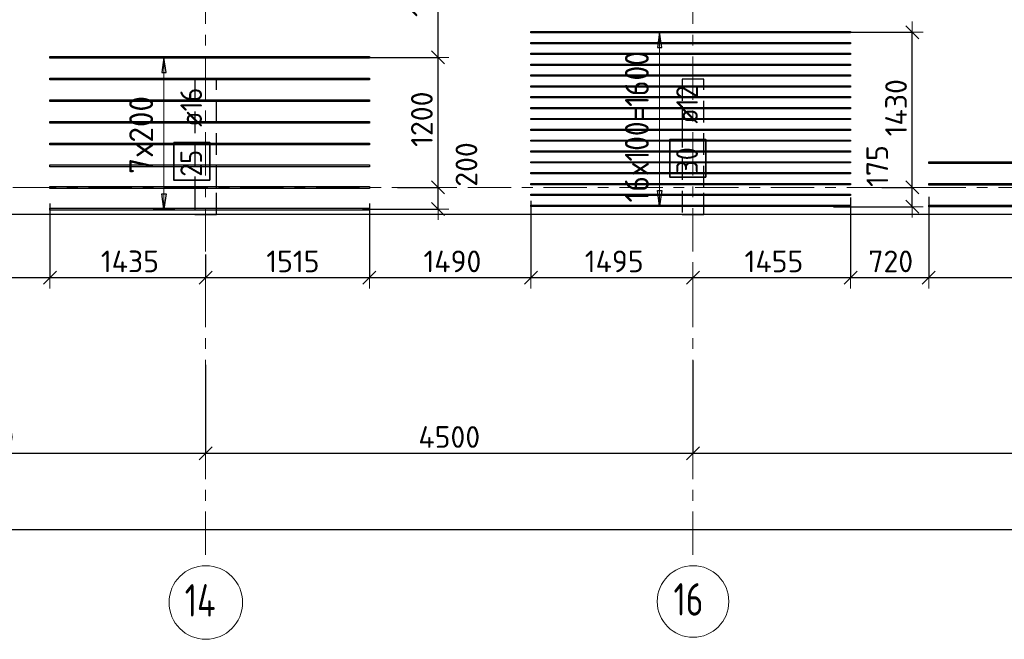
# Model space of a CAD drawing. Header units: metres. Extents: x -38 to 97, y -15 to 21.
# Tile 27 of 82: x 35.23 to 44.32, y -4.17 to 1.55. Entities that reach past the tile are written whole.
import ezdxf

# ---------------------------------------------------------------- set-up
doc = ezdxf.new("R2010")
doc.units = ezdxf.units.M
doc.header["$PDMODE"] = 65
for name, pattern in [('______11', [0.5, 0.4, -0.05, 0, -0.05]), ('______2', [0.27, 0.2, -0.07]), ('______5', [1.1, 0.8, -0.1, 0.1, -0.1])]:
    doc.linetypes.add(name, pattern=pattern)
for name, color, linetype, lineweight in [('XR$2$Осевая линия (1)', 7, '______5', 13), ('XR$2$Размерная линия (1)', 7, 'Continuous', 13), ('XR$3$Перекрытие (1)', 7, 'Continuous', 35), ('XR$3$Размерная линия (1)', 7, 'Continuous', 13)]:
    doc.layers.add(name, color=color, linetype=linetype, lineweight=lineweight)
doc.layers.add('XR$3$Арм.стержн.Доп. Арм верхн.зоны Х', color=7, linetype='Continuous', lineweight=35, true_color=0x8c8cff)
doc.layers.add('XR$5$Стена_ бетон несущ.', color=7, linetype='Continuous', lineweight=70, true_color=0xb4b496)
doc.styles.add('ISOCPEUR', font='txt')
doc.dimstyles.new('DIMSTYLE_3', dxfattribs={"dimtxt": 0.2, "dimasz": 0.2, "dimexe": 0, "dimexo": 0, "dimgap": 0.1, "dimtad": 2, "dimdec": 0, "dimlfac": 1000, "dimrnd": 5, "dimzin": 12, "dimdsep": 46, "dimtxsty": 'ISOCPEUR', "dimblk1": 'ALL_ML_STRICH', "dimblk2": 'ALL_ML_STRICH', "dimsah": 1, "dimcen": 0, "dimclrd": 7, "dimclre": 256, "dimclrt": 7, "dimadec": 0, "dimazin": 0, "dimtfac": 1, "dimtdec": 0, "dimtix": 1, "dimtmove": 2, "dimatfit": 3, "dimfxl": 0, "dimtzin": 0, "dimlwd": 0, "dimlwe": -3, "dimarcsym": 0})
doc.dimstyles.new('DIMSTYLE_6', dxfattribs={"dimtxt": 0.2, "dimasz": 0.2, "dimexe": 0, "dimexo": 0, "dimgap": 0.1, "dimtad": 2, "dimdec": 0, "dimlfac": 1000, "dimrnd": 5, "dimzin": 12, "dimdsep": 46, "dimtxsty": 'ISOCPEUR', "dimblk1": 'ALL_ML_STRICH', "dimblk2": 'ALL_ML_STRICH', "dimsah": 1, "dimcen": 0, "dimclrd": 7, "dimclre": 256, "dimclrt": 7, "dimadec": 0, "dimazin": 0, "dimtfac": 1, "dimtdec": 0, "dimtix": 1, "dimtmove": 2, "dimatfit": 3, "dimfxl": 0, "dimtvp": 1.2, "dimtzin": 0, "dimlwd": 0, "dimlwe": -3, "dimarcsym": 0})
doc.dimstyles.new('DIMSTYLE_7', dxfattribs={"dimtxt": 0.2, "dimasz": 0.2, "dimexe": 0, "dimexo": 0, "dimgap": 0.1, "dimtad": 0, "dimdec": 0, "dimlfac": 1000, "dimrnd": 5, "dimzin": 12, "dimdsep": 46, "dimtxsty": 'ISOCPEUR', "dimblk1": 'ALL_ML_STRICH', "dimblk2": 'ALL_ML_STRICH', "dimsah": 1, "dimcen": 0, "dimclrd": 7, "dimclre": 256, "dimclrt": 7, "dimadec": 0, "dimazin": 0, "dimtfac": 1, "dimtdec": 0, "dimtix": 1, "dimtmove": 2, "dimatfit": 3, "dimfxl": 0, "dimtvp": 1.2, "dimtzin": 0, "dimlwd": 0, "dimlwe": -3, "dimarcsym": 0})

# ---------------------------------------------------------------- blocks, each defined once
blk = doc.blocks.new('ALL_ML_STRICH')
at = {"color": 0, "linetype": 'ByBlock', "lineweight": -2}
for p, q in [((0, -0.5), (0, 0.5)), ((-1, 0), (0.5, 0)), ((-0.3, -0.3), (0.3, 0.3))]:
    blk.add_line(p, q, dxfattribs=at)
blk = doc.blocks.new('*D12')
at = {"layer": 'DEFPOINTS', "color": 7, "linetype": 'Continuous', "lineweight": 13, "transparency": 33554687}
for p in [(0.5, -3.1033), (0.5, -3.1563), (61.6, -3.1401)]:
    blk.add_point(p, dxfattribs=at)
at = {"layer": 'XR$2$Размерная линия (1)', "color": 9, "linetype": 'Continuous', "lineweight": -2, "true_color": 0xc7c7c7, "transparency": 33554687}
for p, q in [((0.5, -3.1233), (0.5, -3.1563)), ((61.6, -3.1563), (61.6, -3.1563))]:
    blk.add_line(p, q, dxfattribs=at)
at = {"layer": 'XR$2$Размерная линия (1)', "color": 7, "linetype": 'Continuous', "lineweight": -2, "transparency": 33554687}
blk.add_line((0.5, -3.1563), (61.6, -3.1563), dxfattribs=at)
at = {"layer": 'XR$2$Размерная линия (1)', "color": 7, "linetype": 'Continuous', "lineweight": 13, "transparency": 33554687, "xscale": 0.2, "yscale": 0.2, "zscale": 0.2, "rotation": 180}
blk.add_blockref('ALL_ML_STRICH', (0.5, -3.1563), dxfattribs=at)
at = {"layer": 'XR$2$Размерная линия (1)', "color": 7, "linetype": 'Continuous', "lineweight": 13, "transparency": 33554687, "xscale": 0.2, "yscale": 0.2, "zscale": 0.2}
blk.add_blockref('ALL_ML_STRICH', (61.6, -3.1563), dxfattribs=at)
at = {"layer": 'XR$2$Размерная линия (1)', "color": 7, "linetype": 'Continuous', "lineweight": 13, "transparency": 33554687, "insert": (31.1, -3.0063), "char_height": 0.2, "width": 1, "attachment_point": 5, "style": 'ISOCPEUR'}
blk.add_mtext('\\A1;{61100}', dxfattribs=at)
blk = doc.blocks.new('*D21')
at = {"layer": 'DEFPOINTS', "color": 7, "linetype": 'Continuous', "lineweight": 13, "transparency": 33554687}
for p in [(36.95, -1.6172), (32.85, -2.452), (32.85, -2.8182)]:
    blk.add_point(p, dxfattribs=at)
at = {"layer": 'XR$2$Размерная линия (1)', "color": 9, "linetype": 'Continuous', "lineweight": -2, "true_color": 0xc7c7c7, "transparency": 33554687}
for p, q in [((36.95, -1.6372), (36.95, -2.452)), ((32.85, -2.7982), (32.85, -2.452))]:
    blk.add_line(p, q, dxfattribs=at)
at = {"layer": 'XR$2$Размерная линия (1)', "color": 7, "linetype": 'Continuous', "lineweight": -2, "transparency": 33554687}
blk.add_line((32.85, -2.452), (36.95, -2.452), dxfattribs=at)
at = {"layer": 'XR$2$Размерная линия (1)', "color": 7, "linetype": 'Continuous', "lineweight": 13, "transparency": 33554687, "xscale": 0.2, "yscale": 0.2, "zscale": 0.2, "rotation": 180}
blk.add_blockref('ALL_ML_STRICH', (32.85, -2.452), dxfattribs=at)
at = {"layer": 'XR$2$Размерная линия (1)', "color": 7, "linetype": 'Continuous', "lineweight": 13, "transparency": 33554687, "xscale": 0.2, "yscale": 0.2, "zscale": 0.2}
blk.add_blockref('ALL_ML_STRICH', (36.95, -2.452), dxfattribs=at)
at = {"layer": 'XR$2$Размерная линия (1)', "color": 7, "linetype": 'Continuous', "lineweight": 13, "transparency": 33554687, "insert": (34.92, -2.302), "char_height": 0.2, "width": 0.8, "attachment_point": 5, "style": 'ISOCPEUR'}
blk.add_mtext('\\A1;{4100}', dxfattribs=at)
blk = doc.blocks.new('*D22')
at = {"layer": 'DEFPOINTS', "color": 7, "linetype": 'Continuous', "lineweight": 13, "transparency": 33554687}
for p in [(36.95, -1.6172), (41.45, -1.5748), (36.95, -2.452)]:
    blk.add_point(p, dxfattribs=at)
at = {"layer": 'XR$2$Размерная линия (1)', "color": 9, "linetype": 'Continuous', "lineweight": -2, "true_color": 0xc7c7c7, "transparency": 33554687}
for p, q in [((41.45, -1.5948), (41.45, -2.452)), ((36.95, -1.6372), (36.95, -2.452))]:
    blk.add_line(p, q, dxfattribs=at)
at = {"layer": 'XR$2$Размерная линия (1)', "color": 7, "linetype": 'Continuous', "lineweight": -2, "transparency": 33554687}
blk.add_line((36.95, -2.452), (41.45, -2.452), dxfattribs=at)
at = {"layer": 'XR$2$Размерная линия (1)', "color": 7, "linetype": 'Continuous', "lineweight": 13, "transparency": 33554687, "xscale": 0.2, "yscale": 0.2, "zscale": 0.2, "rotation": 180}
blk.add_blockref('ALL_ML_STRICH', (36.95, -2.452), dxfattribs=at)
at = {"layer": 'XR$2$Размерная линия (1)', "color": 7, "linetype": 'Continuous', "lineweight": 13, "transparency": 33554687, "xscale": 0.2, "yscale": 0.2, "zscale": 0.2}
blk.add_blockref('ALL_ML_STRICH', (41.45, -2.452), dxfattribs=at)
at = {"layer": 'XR$2$Размерная линия (1)', "color": 7, "linetype": 'Continuous', "lineweight": 13, "transparency": 33554687, "insert": (39.2, -2.302), "char_height": 0.2, "width": 0.8, "attachment_point": 5, "style": 'ISOCPEUR'}
blk.add_mtext('\\A1;{4500}', dxfattribs=at)
blk = doc.blocks.new('*D23')
at = {"layer": 'DEFPOINTS', "color": 7, "linetype": 'Continuous', "lineweight": 13, "transparency": 33554687}
for p in [(41.45, -1.5748), (48.15, -1.6059), (41.45, -2.452)]:
    blk.add_point(p, dxfattribs=at)
at = {"layer": 'XR$2$Размерная линия (1)', "color": 9, "linetype": 'Continuous', "lineweight": -2, "true_color": 0xc7c7c7, "transparency": 33554687}
for p, q in [((41.45, -1.5948), (41.45, -2.452)), ((48.15, -1.6259), (48.15, -2.452))]:
    blk.add_line(p, q, dxfattribs=at)
at = {"layer": 'XR$2$Размерная линия (1)', "color": 7, "linetype": 'Continuous', "lineweight": -2, "transparency": 33554687}
blk.add_line((41.45, -2.452), (48.15, -2.452), dxfattribs=at)
at = {"layer": 'XR$2$Размерная линия (1)', "color": 7, "linetype": 'Continuous', "lineweight": 13, "transparency": 33554687, "xscale": 0.2, "yscale": 0.2, "zscale": 0.2, "rotation": 180}
blk.add_blockref('ALL_ML_STRICH', (41.45, -2.452), dxfattribs=at)
at = {"layer": 'XR$2$Размерная линия (1)', "color": 7, "linetype": 'Continuous', "lineweight": 13, "transparency": 33554687, "xscale": 0.2, "yscale": 0.2, "zscale": 0.2}
blk.add_blockref('ALL_ML_STRICH', (48.15, -2.452), dxfattribs=at)
at = {"layer": 'XR$2$Размерная линия (1)', "color": 7, "linetype": 'Continuous', "lineweight": 13, "transparency": 33554687, "insert": (44.81, -2.302), "char_height": 0.2, "width": 0.8, "attachment_point": 5, "style": 'ISOCPEUR'}
blk.add_mtext('\\A1;{6700}', dxfattribs=at)
blk = doc.blocks.new('*D190')
at = {"layer": 'DEFPOINTS', "color": 7, "linetype": 'Continuous', "lineweight": 13, "transparency": 33554687}
for p in [(38.7032, 0), (38.3778, -0.1998), (39.0968, -0.1998)]:
    blk.add_point(p, dxfattribs=at)
at = {"layer": 'XR$3$Размерная линия (1)', "color": 9, "linetype": 'Continuous', "lineweight": -2, "true_color": 0xc7c7c7, "transparency": 33554687}
for p, q in [((38.7232, 0), (39.0968, 0)), ((38.3978, -0.1998), (39.0968, -0.1998))]:
    blk.add_line(p, q, dxfattribs=at)
at = {"layer": 'XR$3$Размерная линия (1)', "color": 7, "linetype": 'Continuous', "lineweight": -2, "transparency": 33554687}
blk.add_line((39.0968, -0.1998), (39.0968, 0), dxfattribs=at)
at = {"layer": 'XR$3$Размерная линия (1)', "color": 7, "linetype": 'Continuous', "lineweight": 13, "transparency": 33554687, "xscale": 0.2, "yscale": 0.2, "zscale": 0.2}
for p, rotation in [((39.0968, 0), 90), ((39.0968, -0.1998), 270)]:
    blk.add_blockref('ALL_ML_STRICH', p, dxfattribs=dict(at, rotation=rotation))
at = {"layer": 'XR$3$Размерная линия (1)', "color": 7, "linetype": 'Continuous', "lineweight": 13, "transparency": 33554687, "insert": (39.3585, 0.2121), "char_height": 0.2, "width": 0.6, "attachment_point": 5, "rotation": 90, "style": 'ISOCPEUR'}
blk.add_mtext('\\A1;{200}', dxfattribs=at)
blk = doc.blocks.new('*D191')
at = {"layer": 'DEFPOINTS', "color": 7, "linetype": 'Continuous', "lineweight": 13, "transparency": 33554687}
for p in [(38.3464, 1.2002), (38.7032, 0), (39.0968, 0)]:
    blk.add_point(p, dxfattribs=at)
at = {"layer": 'XR$3$Размерная линия (1)', "color": 9, "linetype": 'Continuous', "lineweight": -2, "true_color": 0xc7c7c7, "transparency": 33554687}
for p, q in [((38.3664, 1.2002), (39.0968, 1.2002)), ((38.7232, 0), (39.0968, 0))]:
    blk.add_line(p, q, dxfattribs=at)
at = {"layer": 'XR$3$Размерная линия (1)', "color": 7, "linetype": 'Continuous', "lineweight": -2, "transparency": 33554687}
blk.add_line((39.0968, 0), (39.0968, 1.2002), dxfattribs=at)
at = {"layer": 'XR$3$Размерная линия (1)', "color": 7, "linetype": 'Continuous', "lineweight": 13, "transparency": 33554687, "xscale": 0.2, "yscale": 0.2, "zscale": 0.2}
for p, rotation in [((39.0968, 1.2002), 90), ((39.0968, 0), 270)]:
    blk.add_blockref('ALL_ML_STRICH', p, dxfattribs=dict(at, rotation=rotation))
at = {"layer": 'XR$3$Размерная линия (1)', "color": 7, "linetype": 'Continuous', "lineweight": 13, "transparency": 33554687, "insert": (38.9468, 0.6301), "char_height": 0.2, "width": 0.8, "attachment_point": 5, "rotation": 90, "style": 'ISOCPEUR'}
blk.add_mtext('\\A1;{1200}', dxfattribs=at)
blk = doc.blocks.new('*D192')
at = {"layer": 'DEFPOINTS', "color": 7, "linetype": 'Continuous', "lineweight": 13, "transparency": 33554687}
for p in [(38.3869, 2.4052), (38.3464, 1.2002), (39.0968, 1.2002)]:
    blk.add_point(p, dxfattribs=at)
at = {"layer": 'XR$3$Размерная линия (1)', "color": 9, "linetype": 'Continuous', "lineweight": -2, "true_color": 0xc7c7c7, "transparency": 33554687}
for p, q in [((38.4069, 2.4052), (39.0968, 2.4052)), ((38.3664, 1.2002), (39.0968, 1.2002))]:
    blk.add_line(p, q, dxfattribs=at)
at = {"layer": 'XR$3$Размерная линия (1)', "color": 7, "linetype": 'Continuous', "lineweight": -2, "transparency": 33554687}
blk.add_line((39.0968, 1.2002), (39.0968, 2.4052), dxfattribs=at)
at = {"layer": 'XR$3$Размерная линия (1)', "color": 7, "linetype": 'Continuous', "lineweight": 13, "transparency": 33554687, "xscale": 0.2, "yscale": 0.2, "zscale": 0.2}
for p, rotation in [((39.0968, 2.4052), 90), ((39.0968, 1.2002), 270)]:
    blk.add_blockref('ALL_ML_STRICH', p, dxfattribs=dict(at, rotation=rotation))
at = {"layer": 'XR$3$Размерная линия (1)', "color": 7, "linetype": 'Continuous', "lineweight": 13, "transparency": 33554687, "insert": (38.9468, 1.8327), "char_height": 0.2, "width": 0.8, "attachment_point": 5, "rotation": 90, "style": 'ISOCPEUR'}
blk.add_mtext('\\A1;{1205}', dxfattribs=at)
blk = doc.blocks.new('*D200')
at = {"layer": 'DEFPOINTS', "color": 7, "linetype": 'Continuous', "lineweight": 13, "transparency": 33554687}
for p in [(35.5129, -0.1274), (33.95, -0.2068), (33.95, -0.8318)]:
    blk.add_point(p, dxfattribs=at)
at = {"layer": 'XR$3$Размерная линия (1)', "color": 9, "linetype": 'Continuous', "lineweight": -2, "true_color": 0xc7c7c7, "transparency": 33554687}
for p, q in [((35.5129, -0.1474), (35.5129, -0.8318)), ((33.95, -0.2268), (33.95, -0.8318))]:
    blk.add_line(p, q, dxfattribs=at)
at = {"layer": 'XR$3$Размерная линия (1)', "color": 7, "linetype": 'Continuous', "lineweight": -2, "transparency": 33554687}
blk.add_line((33.95, -0.8318), (35.5129, -0.8318), dxfattribs=at)
at = {"layer": 'XR$3$Размерная линия (1)', "color": 7, "linetype": 'Continuous', "lineweight": 13, "transparency": 33554687, "xscale": 0.2, "yscale": 0.2, "zscale": 0.2, "rotation": 180}
blk.add_blockref('ALL_ML_STRICH', (33.95, -0.8318), dxfattribs=at)
at = {"layer": 'XR$3$Размерная линия (1)', "color": 7, "linetype": 'Continuous', "lineweight": 13, "transparency": 33554687, "xscale": 0.2, "yscale": 0.2, "zscale": 0.2}
blk.add_blockref('ALL_ML_STRICH', (35.5129, -0.8318), dxfattribs=at)
at = {"layer": 'XR$3$Размерная линия (1)', "color": 7, "linetype": 'Continuous', "lineweight": 13, "transparency": 33554687, "insert": (34.7614, -0.6818), "char_height": 0.2, "width": 0.8, "attachment_point": 5, "style": 'ISOCPEUR'}
blk.add_mtext('\\A1;{1565}', dxfattribs=at)
blk = doc.blocks.new('*D201')
at = {"layer": 'DEFPOINTS', "color": 7, "linetype": 'Continuous', "lineweight": 13, "transparency": 33554687}
for p in [(35.5129, -0.1274), (36.95, -0.5997), (35.5129, -0.8318)]:
    blk.add_point(p, dxfattribs=at)
at = {"layer": 'XR$3$Размерная линия (1)', "color": 9, "linetype": 'Continuous', "lineweight": -2, "true_color": 0xc7c7c7, "transparency": 33554687}
for p, q in [((35.5129, -0.1474), (35.5129, -0.8318)), ((36.95, -0.6197), (36.95, -0.8318))]:
    blk.add_line(p, q, dxfattribs=at)
at = {"layer": 'XR$3$Размерная линия (1)', "color": 7, "linetype": 'Continuous', "lineweight": -2, "transparency": 33554687}
blk.add_line((35.5129, -0.8318), (36.95, -0.8318), dxfattribs=at)
at = {"layer": 'XR$3$Размерная линия (1)', "color": 7, "linetype": 'Continuous', "lineweight": 13, "transparency": 33554687, "xscale": 0.2, "yscale": 0.2, "zscale": 0.2, "rotation": 180}
blk.add_blockref('ALL_ML_STRICH', (35.5129, -0.8318), dxfattribs=at)
at = {"layer": 'XR$3$Размерная линия (1)', "color": 7, "linetype": 'Continuous', "lineweight": 13, "transparency": 33554687, "xscale": 0.2, "yscale": 0.2, "zscale": 0.2}
blk.add_blockref('ALL_ML_STRICH', (36.95, -0.8318), dxfattribs=at)
at = {"layer": 'XR$3$Размерная линия (1)', "color": 7, "linetype": 'Continuous', "lineweight": 13, "transparency": 33554687, "insert": (36.2514, -0.6818), "char_height": 0.2, "width": 0.8, "attachment_point": 5, "style": 'ISOCPEUR'}
blk.add_mtext('\\A1;{1435}', dxfattribs=at)
blk = doc.blocks.new('*D202')
at = {"layer": 'DEFPOINTS', "color": 7, "linetype": 'Continuous', "lineweight": 13, "transparency": 33554687}
for p in [(38.4629, -0.1262), (36.95, -0.5997), (36.95, -0.8318)]:
    blk.add_point(p, dxfattribs=at)
at = {"layer": 'XR$3$Размерная линия (1)', "color": 9, "linetype": 'Continuous', "lineweight": -2, "true_color": 0xc7c7c7, "transparency": 33554687}
for p, q in [((38.4629, -0.1462), (38.4629, -0.8318)), ((36.95, -0.6197), (36.95, -0.8318))]:
    blk.add_line(p, q, dxfattribs=at)
at = {"layer": 'XR$3$Размерная линия (1)', "color": 7, "linetype": 'Continuous', "lineweight": -2, "transparency": 33554687}
blk.add_line((36.95, -0.8318), (38.4629, -0.8318), dxfattribs=at)
at = {"layer": 'XR$3$Размерная линия (1)', "color": 7, "linetype": 'Continuous', "lineweight": 13, "transparency": 33554687, "xscale": 0.2, "yscale": 0.2, "zscale": 0.2, "rotation": 180}
blk.add_blockref('ALL_ML_STRICH', (36.95, -0.8318), dxfattribs=at)
at = {"layer": 'XR$3$Размерная линия (1)', "color": 7, "linetype": 'Continuous', "lineweight": 13, "transparency": 33554687, "xscale": 0.2, "yscale": 0.2, "zscale": 0.2}
blk.add_blockref('ALL_ML_STRICH', (38.4629, -0.8318), dxfattribs=at)
at = {"layer": 'XR$3$Размерная линия (1)', "color": 7, "linetype": 'Continuous', "lineweight": 13, "transparency": 33554687, "insert": (37.7564, -0.6818), "char_height": 0.2, "width": 0.8, "attachment_point": 5, "style": 'ISOCPEUR'}
blk.add_mtext('\\A1;{1515}', dxfattribs=at)
blk = doc.blocks.new('*D203')
at = {"layer": 'DEFPOINTS', "color": 7, "linetype": 'Continuous', "lineweight": 13, "transparency": 33554687}
for p in [(38.4629, -0.1262), (39.9544, -0.1018), (38.4629, -0.8318)]:
    blk.add_point(p, dxfattribs=at)
at = {"layer": 'XR$3$Размерная линия (1)', "color": 9, "linetype": 'Continuous', "lineweight": -2, "true_color": 0xc7c7c7, "transparency": 33554687}
for p, q in [((38.4629, -0.1462), (38.4629, -0.8318)), ((39.9544, -0.1218), (39.9544, -0.8318))]:
    blk.add_line(p, q, dxfattribs=at)
at = {"layer": 'XR$3$Размерная линия (1)', "color": 7, "linetype": 'Continuous', "lineweight": -2, "transparency": 33554687}
blk.add_line((38.4629, -0.8318), (39.9544, -0.8318), dxfattribs=at)
at = {"layer": 'XR$3$Размерная линия (1)', "color": 7, "linetype": 'Continuous', "lineweight": 13, "transparency": 33554687, "xscale": 0.2, "yscale": 0.2, "zscale": 0.2, "rotation": 180}
blk.add_blockref('ALL_ML_STRICH', (38.4629, -0.8318), dxfattribs=at)
at = {"layer": 'XR$3$Размерная линия (1)', "color": 7, "linetype": 'Continuous', "lineweight": 13, "transparency": 33554687, "xscale": 0.2, "yscale": 0.2, "zscale": 0.2}
blk.add_blockref('ALL_ML_STRICH', (39.9544, -0.8318), dxfattribs=at)
at = {"layer": 'XR$3$Размерная линия (1)', "color": 7, "linetype": 'Continuous', "lineweight": 13, "transparency": 33554687, "insert": (39.2287, -0.6818), "char_height": 0.2, "width": 0.8, "attachment_point": 5, "style": 'ISOCPEUR'}
blk.add_mtext('\\A1;{1490}', dxfattribs=at)
blk = doc.blocks.new('*D204')
at = {"layer": 'DEFPOINTS', "color": 7, "linetype": 'Continuous', "lineweight": 13, "transparency": 33554687}
for p in [(39.9544, -0.1018), (41.45, -0.8169), (39.9544, -0.8318)]:
    blk.add_point(p, dxfattribs=at)
at = {"layer": 'XR$3$Размерная линия (1)', "color": 9, "linetype": 'Continuous', "lineweight": -2, "true_color": 0xc7c7c7, "transparency": 33554687}
for p, q in [((39.9544, -0.1218), (39.9544, -0.8318)), ((41.45, -0.8318), (41.45, -0.8318))]:
    blk.add_line(p, q, dxfattribs=at)
at = {"layer": 'XR$3$Размерная линия (1)', "color": 7, "linetype": 'Continuous', "lineweight": -2, "transparency": 33554687}
blk.add_line((39.9544, -0.8318), (41.45, -0.8318), dxfattribs=at)
at = {"layer": 'XR$3$Размерная линия (1)', "color": 7, "linetype": 'Continuous', "lineweight": 13, "transparency": 33554687, "xscale": 0.2, "yscale": 0.2, "zscale": 0.2, "rotation": 180}
blk.add_blockref('ALL_ML_STRICH', (39.9544, -0.8318), dxfattribs=at)
at = {"layer": 'XR$3$Размерная линия (1)', "color": 7, "linetype": 'Continuous', "lineweight": 13, "transparency": 33554687, "xscale": 0.2, "yscale": 0.2, "zscale": 0.2}
blk.add_blockref('ALL_ML_STRICH', (41.45, -0.8318), dxfattribs=at)
at = {"layer": 'XR$3$Размерная линия (1)', "color": 7, "linetype": 'Continuous', "lineweight": 13, "transparency": 33554687, "insert": (40.7222, -0.6818), "char_height": 0.2, "width": 0.8, "attachment_point": 5, "style": 'ISOCPEUR'}
blk.add_mtext('\\A1;{1495}', dxfattribs=at)
blk = doc.blocks.new('*D205')
at = {"layer": 'DEFPOINTS', "color": 7, "linetype": 'Continuous', "lineweight": 13, "transparency": 33554687}
for p in [(42.9044, -0.0732), (41.45, -0.8169), (41.45, -0.8318)]:
    blk.add_point(p, dxfattribs=at)
at = {"layer": 'XR$3$Размерная линия (1)', "color": 9, "linetype": 'Continuous', "lineweight": -2, "true_color": 0xc7c7c7, "transparency": 33554687}
for p, q in [((42.9044, -0.0932), (42.9044, -0.8318)), ((41.45, -0.8318), (41.45, -0.8318))]:
    blk.add_line(p, q, dxfattribs=at)
at = {"layer": 'XR$3$Размерная линия (1)', "color": 7, "linetype": 'Continuous', "lineweight": -2, "transparency": 33554687}
blk.add_line((41.45, -0.8318), (42.9044, -0.8318), dxfattribs=at)
at = {"layer": 'XR$3$Размерная линия (1)', "color": 7, "linetype": 'Continuous', "lineweight": 13, "transparency": 33554687, "xscale": 0.2, "yscale": 0.2, "zscale": 0.2, "rotation": 180}
blk.add_blockref('ALL_ML_STRICH', (41.45, -0.8318), dxfattribs=at)
at = {"layer": 'XR$3$Размерная линия (1)', "color": 7, "linetype": 'Continuous', "lineweight": 13, "transparency": 33554687, "xscale": 0.2, "yscale": 0.2, "zscale": 0.2}
blk.add_blockref('ALL_ML_STRICH', (42.9044, -0.8318), dxfattribs=at)
at = {"layer": 'XR$3$Размерная линия (1)', "color": 7, "linetype": 'Continuous', "lineweight": 13, "transparency": 33554687, "insert": (42.1972, -0.6818), "char_height": 0.2, "width": 0.8, "attachment_point": 5, "style": 'ISOCPEUR'}
blk.add_mtext('\\A1;{1455}', dxfattribs=at)
blk = doc.blocks.new('*D206')
at = {"layer": 'DEFPOINTS', "color": 7, "linetype": 'Continuous', "lineweight": 13, "transparency": 33554687}
for p in [(42.9044, -0.0732), (43.6263, -0.066), (42.9044, -0.8318)]:
    blk.add_point(p, dxfattribs=at)
at = {"layer": 'XR$3$Размерная линия (1)', "color": 9, "linetype": 'Continuous', "lineweight": -2, "true_color": 0xc7c7c7, "transparency": 33554687}
for p, q in [((43.6263, -0.086), (43.6263, -0.8318)), ((42.9044, -0.0932), (42.9044, -0.8318))]:
    blk.add_line(p, q, dxfattribs=at)
at = {"layer": 'XR$3$Размерная линия (1)', "color": 7, "linetype": 'Continuous', "lineweight": -2, "transparency": 33554687}
blk.add_line((42.9044, -0.8318), (43.6263, -0.8318), dxfattribs=at)
at = {"layer": 'XR$3$Размерная линия (1)', "color": 7, "linetype": 'Continuous', "lineweight": 13, "transparency": 33554687, "xscale": 0.2, "yscale": 0.2, "zscale": 0.2, "rotation": 180}
blk.add_blockref('ALL_ML_STRICH', (42.9044, -0.8318), dxfattribs=at)
at = {"layer": 'XR$3$Размерная линия (1)', "color": 7, "linetype": 'Continuous', "lineweight": 13, "transparency": 33554687, "xscale": 0.2, "yscale": 0.2, "zscale": 0.2}
blk.add_blockref('ALL_ML_STRICH', (43.6263, -0.8318), dxfattribs=at)
at = {"layer": 'XR$3$Размерная линия (1)', "color": 7, "linetype": 'Continuous', "lineweight": 13, "transparency": 33554687, "insert": (43.2754, -0.6818), "char_height": 0.2, "width": 0.6, "attachment_point": 5, "style": 'ISOCPEUR'}
blk.add_mtext('\\A1;{720}', dxfattribs=at)
blk = doc.blocks.new('*D207')
at = {"layer": 'DEFPOINTS', "color": 7, "linetype": 'Continuous', "lineweight": 13, "transparency": 33554687}
for p in [(43.6263, -0.066), (46.5763, -0.1001), (43.6263, -0.8318)]:
    blk.add_point(p, dxfattribs=at)
at = {"layer": 'XR$3$Размерная линия (1)', "color": 9, "linetype": 'Continuous', "lineweight": -2, "true_color": 0xc7c7c7, "transparency": 33554687}
for p, q in [((43.6263, -0.086), (43.6263, -0.8318)), ((46.5763, -0.1201), (46.5763, -0.8318))]:
    blk.add_line(p, q, dxfattribs=at)
at = {"layer": 'XR$3$Размерная линия (1)', "color": 7, "linetype": 'Continuous', "lineweight": -2, "transparency": 33554687}
blk.add_line((43.6263, -0.8318), (46.5763, -0.8318), dxfattribs=at)
at = {"layer": 'XR$3$Размерная линия (1)', "color": 7, "linetype": 'Continuous', "lineweight": 13, "transparency": 33554687, "xscale": 0.2, "yscale": 0.2, "zscale": 0.2, "rotation": 180}
blk.add_blockref('ALL_ML_STRICH', (43.6263, -0.8318), dxfattribs=at)
at = {"layer": 'XR$3$Размерная линия (1)', "color": 7, "linetype": 'Continuous', "lineweight": 13, "transparency": 33554687, "xscale": 0.2, "yscale": 0.2, "zscale": 0.2}
blk.add_blockref('ALL_ML_STRICH', (46.5763, -0.8318), dxfattribs=at)
at = {"layer": 'XR$3$Размерная линия (1)', "color": 7, "linetype": 'Continuous', "lineweight": 13, "transparency": 33554687, "insert": (45.1113, -0.6818), "char_height": 0.2, "width": 0.8, "attachment_point": 5, "style": 'ISOCPEUR'}
blk.add_mtext('\\A1;{2950}', dxfattribs=at)
blk = doc.blocks.new('*D221')
at = {"layer": 'DEFPOINTS', "color": 7, "linetype": 'Continuous', "lineweight": 13, "transparency": 33554687}
for p in [(43.1738, 0), (42.7278, -0.1769), (43.4745, -0.1769)]:
    blk.add_point(p, dxfattribs=at)
at = {"layer": 'XR$3$Размерная линия (1)', "color": 9, "linetype": 'Continuous', "lineweight": -2, "true_color": 0xc7c7c7, "transparency": 33554687}
for p, q in [((43.1938, 0), (43.4745, 0)), ((42.7478, -0.1769), (43.4745, -0.1769))]:
    blk.add_line(p, q, dxfattribs=at)
at = {"layer": 'XR$3$Размерная линия (1)', "color": 7, "linetype": 'Continuous', "lineweight": -2, "transparency": 33554687}
blk.add_line((43.4745, -0.1769), (43.4745, 0), dxfattribs=at)
at = {"layer": 'XR$3$Размерная линия (1)', "color": 7, "linetype": 'Continuous', "lineweight": 13, "transparency": 33554687, "xscale": 0.2, "yscale": 0.2, "zscale": 0.2}
for p, rotation in [((43.4745, 0), 90), ((43.4745, -0.1769), 270)]:
    blk.add_blockref('ALL_ML_STRICH', p, dxfattribs=dict(at, rotation=rotation))
at = {"layer": 'XR$3$Размерная линия (1)', "color": 7, "linetype": 'Continuous', "lineweight": 13, "transparency": 33554687, "insert": (43.1518, 0.198), "char_height": 0.2, "width": 0.6, "attachment_point": 5, "rotation": 90, "style": 'ISOCPEUR'}
blk.add_mtext('\\A1;{175}', dxfattribs=at)
blk = doc.blocks.new('*D222')
at = {"layer": 'DEFPOINTS', "color": 7, "linetype": 'Continuous', "lineweight": 13, "transparency": 33554687}
for p in [(42.8089, 1.4321), (43.1738, 0), (43.4745, 0)]:
    blk.add_point(p, dxfattribs=at)
at = {"layer": 'XR$3$Размерная линия (1)', "color": 9, "linetype": 'Continuous', "lineweight": -2, "true_color": 0xc7c7c7, "transparency": 33554687}
for p, q in [((42.8289, 1.4321), (43.4745, 1.4321)), ((43.1938, 0), (43.4745, 0))]:
    blk.add_line(p, q, dxfattribs=at)
at = {"layer": 'XR$3$Размерная линия (1)', "color": 7, "linetype": 'Continuous', "lineweight": -2, "transparency": 33554687}
blk.add_line((43.4745, 0), (43.4745, 1.4321), dxfattribs=at)
at = {"layer": 'XR$3$Размерная линия (1)', "color": 7, "linetype": 'Continuous', "lineweight": 13, "transparency": 33554687, "xscale": 0.2, "yscale": 0.2, "zscale": 0.2}
for p, rotation in [((43.4745, 1.4321), 90), ((43.4745, 0), 270)]:
    blk.add_blockref('ALL_ML_STRICH', p, dxfattribs=dict(at, rotation=rotation))
at = {"layer": 'XR$3$Размерная линия (1)', "color": 7, "linetype": 'Continuous', "lineweight": 13, "transparency": 33554687, "insert": (43.3245, 0.736), "char_height": 0.2, "width": 0.8, "attachment_point": 5, "rotation": 90, "style": 'ISOCPEUR'}
blk.add_mtext('\\A1;{1430}', dxfattribs=at)

msp = doc.modelspace()

# ---------------------------------------------------------------- linework, layer by layer
at = {"layer": 'XR$2$Осевая линия (1)', "color": 253, "linetype": '______11', "lineweight": 13, "true_color": 0xa0a0a0, "transparency": 33554687}
for p, q in [((36.95, -3.39), (36.95, 8.76)), ((41.45, -3.39), (41.45, 8.13)), ((-2.63, 0), (62.6, 0))]:
    msp.add_line(p, q, dxfattribs=at)
at = {"layer": 'XR$2$Осевая линия (1)', "color": 7, "linetype": 'Continuous', "lineweight": 13, "transparency": 33554687}
for centre, radius in [((36.9521, -3.8291), 0.3396), ((41.4504, -3.8199), 0.3304)]:
    msp.add_circle(centre, radius, dxfattribs=at)
at = {"layer": 'XR$3$Арм.стержн.Доп. Арм верхн.зоны Х', "color": 253, "linetype": 'Continuous', "lineweight": -3, "true_color": 0xa0a0a0, "transparency": 33554687}
for p, q in [((41.1419, 1.4321), (41.0419, 1.4321)), ((41.1419, 1.4321), (41.2419, 1.4321)), ((36.5654, 1.2002), (36.4654, 1.2002)), ((36.5654, 1.2002), (36.6654, 1.2002)), ((41.1419, -0.1679), (41.0419, -0.1679)), ((41.1419, -0.1679), (41.2419, -0.1679)), ((36.5654, -0.1998), (36.4654, -0.1998)), ((36.5654, -0.1998), (36.6654, -0.1998))]:
    msp.add_line(p, q, dxfattribs=at)
at = {"layer": 'XR$3$Арм.стержн.Доп. Арм верхн.зоны Х', "color": 7, "linetype": 'Continuous', "lineweight": 25, "transparency": 33554687}
for p, q in [((41.1419, 1.4321), (41.1219, 1.2921)), ((41.1619, 1.2921), (41.1419, 1.4321)), ((41.1219, 1.2921), (41.1619, 1.2921)), ((36.5654, 1.2002), (36.5454, 1.0602)), ((36.5854, 1.0602), (36.5654, 1.2002)), ((36.5454, 1.0602), (36.5854, 1.0602)), ((36.5654, -0.1998), (36.5454, -0.0598)), ((36.5454, -0.0598), (36.5854, -0.0598)), ((36.5854, -0.0598), (36.5654, -0.1998)), ((41.1419, -0.1679), (41.1219, -0.0279)), ((41.1219, -0.0279), (41.1619, -0.0279)), ((41.1619, -0.0279), (41.1419, -0.1679))]:
    msp.add_line(p, q, dxfattribs=at)
at = {"layer": 'XR$3$Арм.стержн.Доп. Арм верхн.зоны Х', "color": 7, "linetype": 'Continuous', "lineweight": 13, "transparency": 33554687}
for p, q in [((41.1419, 1.4321), (41.1419, 1.4321)), ((41.1419, -0.1679), (41.1419, 1.4321)), ((36.5654, 1.2002), (36.5654, 1.2002)), ((36.5654, -0.1998), (36.5654, 1.2002)), ((41.1419, -0.1679), (41.1419, -0.1679)), ((36.5654, -0.1998), (36.5654, -0.1998))]:
    msp.add_line(p, q, dxfattribs=at)
at = {"layer": 'XR$3$Арм.стержн.Доп. Арм верхн.зоны Х', "color": 34, "linetype": 'Continuous', "lineweight": 25, "transparency": 33554687}
for points in [[(42.9044, 1.4261), (39.9544, 1.4261), (39.9544, 1.4381), (42.9044, 1.4381), (42.9044, 1.4261)], [(42.9044, 1.3261), (39.9544, 1.3261), (39.9544, 1.3381), (42.9044, 1.3381), (42.9044, 1.3261)], [(42.9044, 1.2261), (39.9544, 1.2261), (39.9544, 1.2381), (42.9044, 1.2381), (42.9044, 1.2261)], [(42.9044, 1.1261), (39.9544, 1.1261), (39.9544, 1.1381), (42.9044, 1.1381), (42.9044, 1.1261)], [(42.9044, 1.0261), (39.9544, 1.0261), (39.9544, 1.0381), (42.9044, 1.0381), (42.9044, 1.0261)], [(42.9044, 0.9261), (39.9544, 0.9261), (39.9544, 0.9381), (42.9044, 0.9381), (42.9044, 0.9261)], [(42.9044, 0.8261), (39.9544, 0.8261), (39.9544, 0.8381), (42.9044, 0.8381), (42.9044, 0.8261)], [(42.9044, 0.7261), (39.9544, 0.7261), (39.9544, 0.7381), (42.9044, 0.7381), (42.9044, 0.7261)], [(42.9044, 0.6261), (39.9544, 0.6261), (39.9544, 0.6381), (42.9044, 0.6381), (42.9044, 0.6261)], [(42.9044, 0.5261), (39.9544, 0.5261), (39.9544, 0.5381), (42.9044, 0.5381), (42.9044, 0.5261)], [(42.9044, 0.4261), (39.9544, 0.4261), (39.9544, 0.4381), (42.9044, 0.4381), (42.9044, 0.4261)], [(42.9044, 0.3261), (39.9544, 0.3261), (39.9544, 0.3381), (42.9044, 0.3381), (42.9044, 0.3261)], [(42.9044, 0.2261), (39.9544, 0.2261), (39.9544, 0.2381), (42.9044, 0.2381), (42.9044, 0.2261)], [(42.9044, 0.1261), (39.9544, 0.1261), (39.9544, 0.1381), (42.9044, 0.1381), (42.9044, 0.1261)], [(42.9044, 0.0261), (39.9544, 0.0261), (39.9544, 0.0381), (42.9044, 0.0381), (42.9044, 0.0261)], [(42.9044, -0.0739), (39.9544, -0.0739), (39.9544, -0.0619), (42.9044, -0.0619), (42.9044, -0.0739)], [(42.9044, -0.1739), (39.9544, -0.1739), (39.9544, -0.1619), (42.9044, -0.1619), (42.9044, -0.1739)]]:
    msp.add_lwpolyline(points, dxfattribs=at)
at = {"layer": 'XR$3$Арм.стержн.Доп. Арм верхн.зоны Х', "color": 7, "linetype": 'Continuous', "lineweight": 25, "transparency": 33554687}
for points in [[(38.4629, 1.1922), (35.5129, 1.1922), (35.5129, 1.2082), (38.4629, 1.2082), (38.4629, 1.1922)], [(38.4629, 0.9922), (35.5129, 0.9922), (35.5129, 1.0082), (38.4629, 1.0082), (38.4629, 0.9922)], [(38.4629, 0.7922), (35.5129, 0.7922), (35.5129, 0.8082), (38.4629, 0.8082), (38.4629, 0.7922)], [(38.4629, 0.5922), (35.5129, 0.5922), (35.5129, 0.6082), (38.4629, 0.6082), (38.4629, 0.5922)], [(38.4629, 0.3922), (35.5129, 0.3922), (35.5129, 0.4082), (38.4629, 0.4082), (38.4629, 0.3922)], [(38.4629, 0.1922), (35.5129, 0.1922), (35.5129, 0.2082), (38.4629, 0.2082), (38.4629, 0.1922)], [(46.5763, 0.2224), (43.6263, 0.2224), (43.6263, 0.2364), (46.5763, 0.2364), (46.5763, 0.2224)], [(38.4629, -0.0078), (35.5129, -0.0078), (35.5129, 0.0082), (38.4629, 0.0082), (38.4629, -0.0078)], [(46.5763, 0.0224), (43.6263, 0.0224), (43.6263, 0.0364), (46.5763, 0.0364), (46.5763, 0.0224)], [(46.5763, -0.1776), (43.6263, -0.1776), (43.6263, -0.1636), (46.5763, -0.1636), (46.5763, -0.1776)], [(38.4629, -0.2078), (35.5129, -0.2078), (35.5129, -0.1918), (38.4629, -0.1918), (38.4629, -0.2078)]]:
    msp.add_lwpolyline(points, dxfattribs=at)
at = {"layer": 'XR$3$Арм.стержн.Доп. Арм верхн.зоны Х', "color": 7, "linetype": 'Continuous', "lineweight": 35, "transparency": 33554687}
for points in [[(36.9906, 0.0672), (36.9906, 0.4139), (36.6572, 0.4139), (36.6572, 0.0672), (36.9906, 0.0672)], [(41.5687, 0.0958), (41.5687, 0.4425), (41.2353, 0.4425), (41.2353, 0.0958), (41.5687, 0.0958)]]:
    msp.add_lwpolyline(points, dxfattribs=at)
at = {"layer": 'XR$3$Перекрытие (1)', "color": 7, "linetype": 'Continuous', "lineweight": 25, "transparency": 33554687}
msp.add_line((61.85, -0.2498), (32.725, -0.2498), dxfattribs=at)
at = {"layer": 'XR$5$Стена_ бетон несущ.', "color": 253, "linetype": '______2', "lineweight": -3, "true_color": 0xa0a0a0, "transparency": 33554687}
for p, q in [((37.05, 1), (36.85, 1)), ((36.85, 1), (36.85, 0)), ((37.05, 0), (37.05, 1)), ((41.55, 1), (41.35, 1)), ((41.35, 1), (41.35, 0.75)), ((41.55, 0), (41.55, 1)), ((41.35, 0.75), (41.35, 0.57)), ((41.35, 0.57), (41.35, -0.25)), ((36.85, 0), (36.85, -0.25)), ((37.05, -0.25), (37.05, 0)), ((41.55, -0.25), (41.55, 0)), ((36.85, -0.25), (37.05, -0.25)), ((41.35, -0.25), (41.55, -0.25))]:
    msp.add_line(p, q, dxfattribs=at)

# ---------------------------------------------------------------- texts
at = {"layer": 'XR$2$Осевая линия (1)', "color": 7, "linetype": 'Continuous', "lineweight": 13, "transparency": 33554687, "char_height": 0.3, "attachment_point": 7, "style": 'ISOCPEUR'}
for s, insert, width in [('\\W0.76;14', (36.7571, -3.9596), 0.504562), ('\\W0.75;16', (41.2704, -3.9504), 0.472281)]:
    msp.add_mtext(s, dxfattribs=dict(at, insert=insert, width=width))
at = {"layer": 'XR$3$Арм.стержн.Доп. Арм верхн.зоны Х', "color": 7, "linetype": 'Continuous', "lineweight": 13, "transparency": 33554687, "char_height": 0.22, "attachment_point": 7, "rotation": 90, "style": 'ISOCPEUR'}
for s, insert, width in [('\\W0.90;16x100=1600', (41.0419, -0.1379), 1.659819), ('\\W0.95;7x200', (36.4654, 0.1262), 0.873359)]:
    msp.add_mtext(s, dxfattribs=dict(at, insert=insert, width=width))
at = {"layer": 'XR$3$Арм.стержн.Доп. Арм верхн.зоны Х', "color": 7, "linetype": 'Continuous', "lineweight": 25, "transparency": 33554687, "char_height": 0.2, "attachment_point": 7, "rotation": 90, "style": 'ISOCPEUR'}
for s, insert, width in [('\\W0.89; ø12 ', (41.4953, 0.4758), 0.749105), ('\\W0.89; ø16 ', (36.9172, 0.4472), 0.749105), ('\\W0.87;30', (41.4953, 0.1292), 0.367208), ('\\W0.87;25', (36.9172, 0.1006), 0.367208)]:
    msp.add_mtext(s, dxfattribs=dict(at, insert=insert, width=width))

# ---------------------------------------------------------------- dimensions: what is measured, and where the dimension line sits
at = {"layer": 'XR$2$Размерная линия (1)', "color": 7, "linetype": 'Continuous', "lineweight": 13, "transparency": 33554687}
for base, p1, p2, picture, middle in [((36.95, -2.452), (32.85, -2.7982), (36.95, -1.6372), '*D21', (34.92, -2.302)), ((41.45, -2.452), (36.95, -1.6372), (41.45, -1.5948), '*D22', (39.2, -2.302)), ((48.15, -2.452), (41.45, -1.5948), (48.15, -1.6259), '*D23', (44.81, -2.302)), ((61.6, -3.1563), (0.5, -3.1233), (61.6, -3.1563), '*D12', (31.1, -3.0063))]:
    dim = msp.add_linear_dim(base=base, p1=p1, p2=p2, dimstyle='DIMSTYLE_3', override={"dimpost": '<>', "dimclrd": 7, "dimclre": 9, "dimclrt": 7, "dimlwd": 0, "dimlwe": 65533}, dxfattribs=at)
    dim.commit()
    dim.dimension.update_dxf_attribs({"geometry": picture, "text_midpoint": middle, "dimtype": 160})
at = {"layer": 'XR$3$Размерная линия (1)', "color": 7, "linetype": 'Continuous', "lineweight": 13, "transparency": 33554687}
for base, p1, p2, dimstyle, picture, middle in [((39.0968, 2.4052), (38.3664, 1.2002), (38.4069, 2.4052), 'DIMSTYLE_3', '*D192', (38.9468, 1.8327)), ((43.4745, 1.4321), (43.1938, 0), (42.8289, 1.4321), 'DIMSTYLE_3', '*D222', (43.3245, 0.736)), ((39.0968, 1.2002), (38.7232, 0), (38.3664, 1.2002), 'DIMSTYLE_3', '*D191', (38.9468, 0.6301)), ((39.0968, 0), (38.3978, -0.1998), (38.7232, 0), 'DIMSTYLE_7', '*D190', (39.3585, 0.2121)), ((43.4745, 0), (42.7478, -0.1769), (43.1938, 0), 'DIMSTYLE_6', '*D221', (43.1518, 0.198))]:
    dim = msp.add_linear_dim(base=base, p1=p1, p2=p2, angle=90, dimstyle=dimstyle, override={"dimpost": '<>', "dimclrd": 7, "dimclre": 9, "dimclrt": 7, "dimlwd": 0, "dimlwe": 65533}, dxfattribs=at)
    dim.commit()
    dim.dimension.update_dxf_attribs({"geometry": picture, "text_midpoint": middle, "dimtype": 160})
for base, p1, p2, picture, middle in [((42.9044, -0.8318), (41.45, -0.8318), (42.9044, -0.0932), '*D205', (42.1972, -0.6818)), ((43.6263, -0.8318), (42.9044, -0.0932), (43.6263, -0.086), '*D206', (43.2754, -0.6818)), ((46.5763, -0.8318), (43.6263, -0.086), (46.5763, -0.1201), '*D207', (45.1113, -0.6818)), ((35.5129, -0.8318), (33.95, -0.2268), (35.5129, -0.1474), '*D200', (34.7614, -0.6818)), ((36.95, -0.8318), (35.5129, -0.1474), (36.95, -0.6197), '*D201', (36.2514, -0.6818)), ((38.4629, -0.8318), (36.95, -0.6197), (38.4629, -0.1462), '*D202', (37.7564, -0.6818)), ((39.95445, -0.83182), (38.46287, -0.14618), (39.95445, -0.12185), '*D203', (39.22866, -0.68182)), ((41.45, -0.8318), (39.9544, -0.1218), (41.45, -0.8318), '*D204', (40.7222, -0.6818))]:
    dim = msp.add_linear_dim(base=base, p1=p1, p2=p2, dimstyle='DIMSTYLE_3', override={"dimpost": '<>', "dimclrd": 7, "dimclre": 9, "dimclrt": 7, "dimlwd": 0, "dimlwe": 65533}, dxfattribs=at)
    dim.commit()
    dim.dimension.update_dxf_attribs({"geometry": picture, "text_midpoint": middle, "dimtype": 160})

doc.saveas('drawing.dxf')
